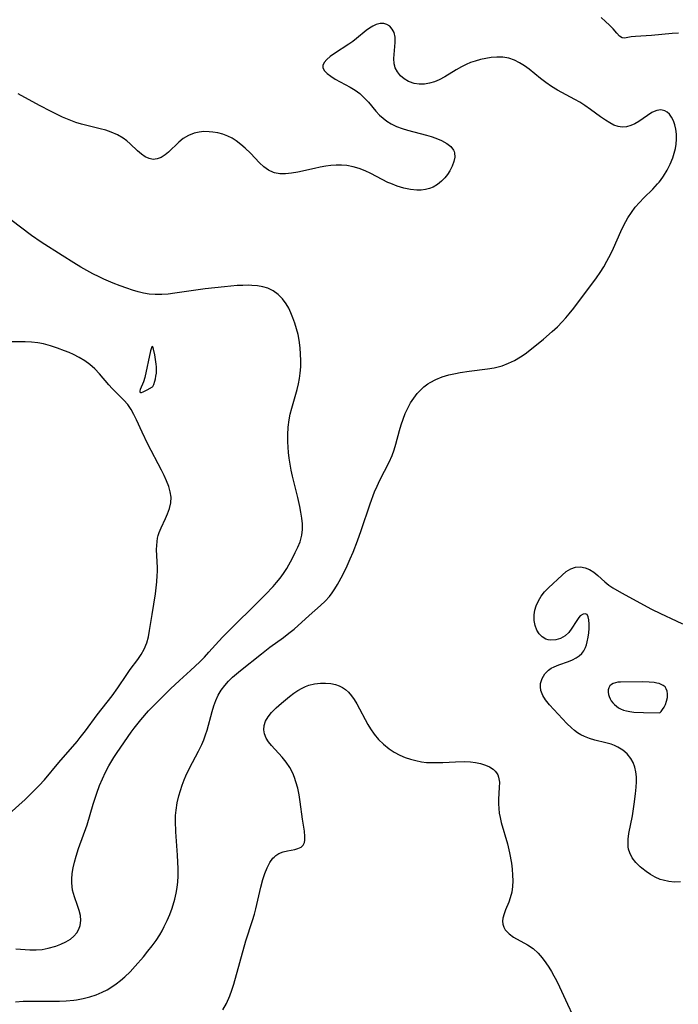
# Model space of a CAD drawing. Header units: inches. Extents: x 1073367 to 1082519, y 1569854 to 1574957.
# Tile 62 of 256: x 1075465 to 1075633, y 1572804 to 1573056. Entities that reach past the tile are written whole.
import ezdxf

# ---------------------------------------------------------------- set-up
doc = ezdxf.new("R2010")
doc.units = ezdxf.units.IN
doc.header["$MEASUREMENT"] = 0
doc.layers.add('CGG_CurvaNivelLidar_v1', color=7, linetype='Continuous', lineweight=30, true_color=0x008008)

msp = doc.modelspace()

# ---------------------------------------------------------------- linework, layer by layer
at = {"layer": 'CGG_CurvaNivelLidar_v1'}
for points in [[(1075633.2583, 1573052.3624, 67.5), (1075631.6839, 1573052.2511, 67.5), (1075626.3448, 1573051.7499, 67.5), (1075622.215, 1573051.5015, 67.5), (1075621.1134, 1573051.3719, 67.5), (1075619.4675, 1573051.0785, 67.5), (1075618.8051, 1573051.1709, 67.5), (1075618.1403, 1573051.6191, 67.5), (1075617.4517, 1573052.3532, 67.5), (1075616.5108, 1573053.4364, 67.5), (1075615.6062, 1573054.3687, 67.5), (1075614.5758, 1573055.3344, 67.5), (1075613.4483, 1573056.3204, 67.5)], [(1075463.4726, 1572804.2653, 68), (1075465.3787, 1572804.379, 68), (1075467.3094, 1572804.4263, 68), (1075474.7092, 1572804.4183, 68), (1075476.4169, 1572804.4863, 68), (1075478.4279, 1572804.6756, 68), (1075479.0841, 1572804.7712, 68), (1075480.7866, 1572805.0975, 68), (1075482.4589, 1572805.5286, 68), (1075484.0931, 1572806.0655, 68), (1075485.6781, 1572806.7169, 68), (1075486.925, 1572807.3414, 68), (1075488.1264, 1572808.0499, 68), (1075489.2708, 1572808.8343, 68), (1075490.369, 1572809.6898, 68), (1075491.4232, 1572810.6075, 68), (1075492.7921, 1572811.9424, 68), (1075494.1017, 1572813.3497, 68), (1075496.2108, 1572815.8003, 68), (1075497.3515, 1572817.1809, 68), (1075498.457, 1572818.5845, 68), (1075499.4551, 1572819.9576, 68), (1075500.3771, 1572821.3767, 68), (1075500.9904, 1572822.4449, 68), (1075501.5602, 1572823.5378, 68), (1075502.2862, 1572825.0725, 68), (1075502.9469, 1572826.6366, 68), (1075503.538, 1572828.2262, 68), (1075504.242, 1572830.5269, 68), (1075504.5983, 1572832.0374, 68), (1075504.8598, 1572833.5651, 68), (1075505.0078, 1572835.007, 68), (1075505.077, 1572836.461, 68), (1075505.0791, 1572838.2902, 68), (1075504.9173, 1572841.7881, 68), (1075504.5008, 1572847.7409, 68), (1075504.4226, 1572850.5429, 68), (1075504.455, 1572851.953, 68), (1075504.5668, 1572853.3498, 68), (1075504.8696, 1572855.2035, 68), (1075505.3128, 1572857.0353, 68), (1075505.7135, 1572858.3991, 68), (1075506.1652, 1572859.7503, 68), (1075506.6664, 1572861.0852, 68), (1075507.1066, 1572862.1461, 68), (1075508.0305, 1572864.1159, 68), (1075510.3571, 1572868.4762, 68), (1075511.1757, 1572870.1842, 68), (1075511.6702, 1572871.3793, 68), (1075512.1125, 1572872.5947, 68), (1075512.5079, 1572873.8251, 68), (1075513.7996, 1572878.5801, 68), (1075514.2348, 1572880.0216, 68), (1075514.7427, 1572881.4199, 68), (1075515.3612, 1572882.7569, 68), (1075516.1363, 1572884.0405, 68), (1075517.0405, 1572885.2506, 68), (1075517.9916, 1572886.3327, 68), (1075519.0235, 1572887.3583, 68), (1075520.0329, 1572888.2537, 68), (1075521.0832, 1572889.1207, 68), (1075526.4869, 1572893.4151, 68), (1075528.6342, 1572895.0468, 68), (1075532.1097, 1572897.5756, 68), (1075533.4771, 1572898.6268, 68), (1075534.7827, 1572899.7354, 68), (1075538.63, 1572903.2357, 68), (1075541.5715, 1572905.7743, 68), (1075542.753, 1572906.8638, 68), (1075543.8391, 1572908.0282, 68), (1075544.5882, 1572909.0013, 68), (1075545.2759, 1572910.0331, 68), (1075545.9238, 1572911.1093, 68), (1075547.282, 1572913.5964, 68), (1075548.429, 1572915.933, 68), (1075549.209, 1572917.6657, 68), (1075549.9499, 1572919.428, 68), (1075551.0751, 1572922.3545, 68), (1075551.9859, 1572924.952, 68), (1075554.2914, 1572931.8059, 68), (1075555.4177, 1572934.8382, 68), (1075556.0468, 1572936.3267, 68), (1075556.774, 1572937.8637, 68), (1075559.1543, 1572942.4879, 68), (1075559.9002, 1572944.1778, 68), (1075560.4213, 1572945.6094, 68), (1075560.8739, 1572947.0701, 68), (1075561.8219, 1572950.5637, 68), (1075562.2548, 1572952.0378, 68), (1075562.7389, 1572953.4906, 68), (1075563.2988, 1572954.9343, 68), (1075563.9357, 1572956.3314, 68), (1075564.6601, 1572957.6674, 68), (1075565.4647, 1572958.9012, 68), (1075566.3598, 1572960.0524, 68), (1075567.3417, 1572961.1102, 68), (1075568.0104, 1572961.7255, 68), (1075569.0206, 1572962.5065, 68), (1075569.633, 1572962.8988, 68), (1075571.1437, 1572963.6805, 68), (1075572.7569, 1572964.3142, 68), (1075574.4458, 1572964.8225, 68), (1075576.1904, 1572965.2185, 68), (1075577.3185, 1572965.4163, 68), (1075579.6823, 1572965.7468, 68), (1075584.3519, 1572966.3345, 68), (1075586.0431, 1572966.6408, 68), (1075587.0724, 1572966.8864, 68), (1075588.0842, 1572967.1824, 68), (1075589.7242, 1572967.7935, 68), (1075591.303, 1572968.5412, 68), (1075592.814, 1572969.4165, 68), (1075594.0284, 1572970.2455, 68), (1075595.2043, 1572971.1375, 68), (1075598.6763, 1572973.9953, 68), (1075600.9481, 1572975.954, 68), (1075602.2538, 1572977.164, 68), (1075603.5072, 1572978.4298, 68), (1075604.4102, 1572979.4352, 68), (1075605.2803, 1572980.4735, 68), (1075606.4285, 1572981.9236, 68), (1075612.2446, 1572989.7066, 68), (1075613.1982, 1572991.0782, 68), (1075614.1057, 1572992.4771, 68), (1075614.9524, 1572993.9102, 68), (1075615.9389, 1572995.8179, 68), (1075616.6005, 1572997.2514, 68), (1075618.4951, 1573001.5818, 68), (1075619.2417, 1573003.13, 68), (1075620.2906, 1573005.0093, 68), (1075621.1995, 1573006.4109, 68), (1075622.1863, 1573007.7491, 68), (1075623.2529, 1573009.0128, 68), (1075624.3641, 1573010.1671, 68), (1075626.6527, 1573012.3948, 68), (1075627.927, 1573013.7571, 68), (1075628.2792, 1573014.1756, 68), (1075628.6209, 1573014.6087, 68), (1075629.4263, 1573015.7465, 68), (1075630.3308, 1573017.2528, 68), (1075631.1189, 1573018.8188, 68), (1075631.7877, 1573020.4217, 68), (1075632.189, 1573021.5955, 68), (1075632.5026, 1573022.7733, 68), (1075632.7069, 1573023.9508, 68), (1075632.7862, 1573025.2398, 68), (1075632.7312, 1573026.506, 68), (1075632.5649, 1573027.731, 68), (1075632.2975, 1573028.9051, 68), (1075631.9472, 1573029.9343, 68), (1075631.4993, 1573030.8498, 68), (1075630.9475, 1573031.6177, 68), (1075630.4048, 1573032.1183, 68), (1075629.7994, 1573032.4766, 68), (1075628.7854, 1573032.7144, 68), (1075627.7185, 1573032.5558, 68), (1075627.0777, 1573032.3176, 68), (1075626.4329, 1573031.9936, 68), (1075625.3443, 1573031.292, 68), (1075623.1033, 1573029.7056, 68), (1075622.0859, 1573029.1222, 68), (1075621.0313, 1573028.6619, 68), (1075619.9539, 1573028.3667, 68), (1075618.8666, 1573028.2856, 68), (1075617.7934, 1573028.4519, 68), (1075616.7218, 1573028.8277, 68), (1075615.6505, 1573029.3658, 68), (1075614.578, 1573030.0266, 68), (1075613.3172, 1573030.9086, 68), (1075610.725, 1573032.8224, 68), (1075609.2606, 1573033.8357, 68), (1075608.0194, 1573034.6353, 68), (1075606.7065, 1573035.4004, 68), (1075602.2669, 1573037.7483, 68), (1075600.73, 1573038.6823, 68), (1075599.2536, 1573039.7086, 68), (1075597.942, 1573040.7346, 68), (1075595.0119, 1573043.1249, 68), (1075593.795, 1573044.0022, 68), (1075592.5404, 1573044.7777, 68), (1075591.2426, 1573045.4185, 68), (1075589.769, 1573045.9247, 68), (1075588.2515, 1573046.2011, 68), (1075586.7708, 1573046.2385, 68), (1075585.2664, 1573046.1071, 68), (1075583.9001, 1573045.8905, 68), (1075582.5295, 1573045.5906, 68), (1075581.1676, 1573045.205, 68), (1075580.0263, 1573044.8067, 68), (1075578.9071, 1573044.3461, 68), (1075577.668, 1573043.746, 68), (1075576.3143, 1573042.9714, 68), (1075573.444, 1573041.2063, 68), (1075571.9941, 1573040.4327, 68), (1075570.7439, 1573039.9107, 68), (1075569.4781, 1573039.5317, 68), (1075568.2127, 1573039.3173, 68), (1075566.8712, 1573039.2926, 68), (1075565.5797, 1573039.4721, 68), (1075564.3726, 1573039.8468, 68), (1075564.1223, 1573039.9555, 68), (1075563.0068, 1573040.6122, 68), (1075562.0526, 1573041.4471, 68), (1075561.2833, 1573042.4093, 68), (1075560.7344, 1573043.4571, 68), (1075560.5761, 1573043.9342, 68), (1075560.4639, 1573044.4822, 68), (1075560.3944, 1573045.8225, 68), (1075560.7062, 1573049.9942, 68), (1075560.6605, 1573051.307, 68), (1075560.4034, 1573052.4993, 68), (1075559.9481, 1573053.403, 68), (1075559.3, 1573054.119, 68), (1075558.5814, 1573054.5672, 68), (1075557.7644, 1573054.8008, 68), (1075556.8301, 1573054.7922, 68), (1075555.8544, 1573054.5474, 68), (1075554.9761, 1573054.1572, 68), (1075554.1029, 1573053.6359, 68), (1075553.2451, 1573053.0115, 68), (1075550.8119, 1573050.9453, 68), (1075549.8537, 1573050.216, 68), (1075548.8491, 1573049.5193, 68), (1075545.1753, 1573047.1763, 68), (1075544.0877, 1573046.3973, 68), (1075543.1748, 1573045.6141, 68), (1075542.5053, 1573044.8314, 68), (1075542.1638, 1573044.0534, 68), (1075542.1404, 1573043.7868, 68), (1075542.1655, 1573043.5504, 68), (1075542.5287, 1573042.7774, 68), (1075543.2392, 1573042.0253, 68), (1075544.2073, 1573041.2951, 68), (1075545.3609, 1573040.5885, 68), (1075549.1746, 1573038.5431, 68), (1075550.4413, 1573037.7585, 68), (1075551.6396, 1573036.871, 68), (1075552.7872, 1573035.8132, 68), (1075553.8503, 1573034.6603, 68), (1075555.7521, 1573032.4019, 68), (1075556.6881, 1573031.3856, 68), (1075557.5925, 1573030.5576, 68), (1075558.5746, 1573029.8056, 68), (1075559.6296, 1573029.1398, 68), (1075561.0189, 1573028.4501, 68), (1075562.4872, 1573027.8912, 68), (1075563.8685, 1573027.4793, 68), (1075568.7118, 1573026.2358, 68), (1075569.9401, 1573025.8711, 68), (1075571.1194, 1573025.4675, 68), (1075572.5931, 1573024.8464, 68), (1075573.8912, 1573024.1268, 68), (1075574.9475, 1573023.2975, 68), (1075575.6762, 1573022.3398, 68), (1075575.8019, 1573022.0593, 68), (1075575.9137, 1573021.6908, 68), (1075575.9801, 1573020.6199, 68), (1075575.7598, 1573019.4765, 68), (1075575.3154, 1573018.295, 68), (1075574.6942, 1573017.1089, 68), (1075574.0854, 1573016.1716, 68), (1075573.3869, 1573015.2777, 68), (1075572.5972, 1573014.4537, 68), (1075571.5581, 1573013.6155, 68), (1075570.4052, 1573012.9401, 68), (1075569.4782, 1573012.5611, 68), (1075568.5042, 1573012.2998, 68), (1075567.3891, 1573012.154, 68), (1075566.2403, 1573012.1407, 68), (1075564.58, 1573012.3128, 68), (1075562.8995, 1573012.6687, 68), (1075561.22, 1573013.1762, 68), (1075559.5608, 1573013.8151, 68), (1075558.838, 1573014.1369, 68), (1075557.3703, 1573014.8614, 68), (1075554.4689, 1573016.3789, 68), (1075552.9995, 1573017.0709, 68), (1075551.4727, 1573017.6631, 68), (1075549.9135, 1573018.1191, 68), (1075548.327, 1573018.4138, 68), (1075546.9769, 1573018.521, 68), (1075545.6157, 1573018.5171, 68), (1075544.2485, 1573018.4238, 68), (1075542.9141, 1573018.2624, 68), (1075541.4661, 1573018.0181, 68), (1075540.0277, 1573017.7231, 68), (1075535.7433, 1573016.7502, 68), (1075534.1599, 1573016.4613, 68), (1075532.626, 1573016.2912, 68), (1075531.1577, 1573016.295, 68), (1075529.7755, 1573016.5389, 68), (1075529.4927, 1573016.63, 68), (1075528.2409, 1573017.2428, 68), (1075527.0697, 1573018.1041, 68), (1075525.9465, 1573019.1368, 68), (1075523.6063, 1573021.5844, 68), (1075522.3155, 1573022.8714, 68), (1075521.1842, 1573023.8609, 68), (1075519.9856, 1573024.7563, 68), (1075518.9164, 1573025.4215, 68), (1075517.8015, 1573025.9834, 68), (1075516.5525, 1573026.4596, 68), (1075515.2702, 1573026.8069, 68), (1075513.971, 1573027.0319, 68), (1075513.0267, 1573027.1198, 68), (1075511.726, 1573027.1379, 68), (1075510.4524, 1573027.0234, 68), (1075509.2231, 1573026.756, 68), (1075507.7471, 1573026.1703, 68), (1075506.3987, 1573025.3442, 68), (1075505.2997, 1573024.4306, 68), (1075502.6218, 1573021.8394, 68), (1075501.7756, 1573021.1523, 68), (1075500.7746, 1573020.534, 68), (1075499.7478, 1573020.1378, 68), (1075498.7144, 1573020.0185, 68), (1075497.6994, 1573020.2145, 68), (1075496.7003, 1573020.6747, 68), (1075495.7213, 1573021.3368, 68), (1075494.6601, 1573022.2389, 68), (1075492.78, 1573023.9997, 68), (1075491.9261, 1573024.7398, 68), (1075491.014, 1573025.4293, 68), (1075489.5579, 1573026.2961, 68), (1075487.9734, 1573027.0018, 68), (1075486.5645, 1573027.4814, 68), (1075485.1059, 1573027.8876, 68), (1075480.383, 1573029.0562, 68), (1075478.8923, 1573029.5078, 68), (1075477.1929, 1573030.137, 68), (1075475.5119, 1573030.8594, 68), (1075472.5488, 1573032.2895, 68), (1075469.6134, 1573033.8366, 68), (1075464.1345, 1573036.8522, 68)], [(1075463.5375, 1572817.8472, 68.5), (1075467.0788, 1572817.5506, 68.5), (1075468.7625, 1572817.5346, 68.5), (1075470.3077, 1572817.6828, 68.5), (1075471.8231, 1572817.9712, 68.5), (1075473.7378, 1572818.5083, 68.5), (1075475.098, 1572819.0007, 68.5), (1075476.3717, 1572819.5838, 68.5), (1075477.5207, 1572820.2859, 68.5), (1075478.4298, 1572821.0585, 68.5), (1075479.1712, 1572821.9484, 68.5), (1075479.6698, 1572822.8345, 68.5), (1075479.9996, 1572823.7901, 68.5), (1075480.1635, 1572825.0414, 68.5), (1075480.0821, 1572826.3348, 68.5), (1075479.7926, 1572827.6337, 68.5), (1075479.3668, 1572828.9357, 68.5), (1075478.5663, 1572831.1017, 68.5), (1075478.2869, 1572831.9795, 68.5), (1075478.0751, 1572832.8565, 68.5), (1075477.9313, 1572833.7589, 68.5), (1075477.8588, 1572834.7213, 68.5), (1075477.8612, 1572835.7008, 68.5), (1075477.9835, 1572837.1383, 68.5), (1075478.2236, 1572838.5924, 68.5), (1075478.5595, 1572840.0556, 68.5), (1075478.9743, 1572841.5214, 68.5), (1075479.6168, 1572843.4796, 68.5), (1075481.7618, 1572849.5473, 68.5), (1075483.3785, 1572854.8831, 68.5), (1075484.2857, 1572857.6582, 68.5), (1075484.9979, 1572859.6344, 68.5), (1075485.7091, 1572861.3932, 68.5), (1075486.5063, 1572863.1068, 68.5), (1075487.3803, 1572864.7241, 68.5), (1075488.6619, 1572866.8324, 68.5), (1075489.4887, 1572868.0868, 68.5), (1075493.0408, 1572873.2743, 68.5), (1075493.8452, 1572874.3568, 68.5), (1075495.5434, 1572876.4622, 68.5), (1075497.5557, 1572878.7339, 68.5), (1075499.4664, 1572880.7239, 68.5), (1075503.1366, 1572884.4156, 68.5), (1075505.4284, 1572886.5511, 68.5), (1075508.2538, 1572889.0898, 68.5), (1075510.624, 1572891.3395, 68.5), (1075511.8291, 1572892.5621, 68.5), (1075512.9989, 1572893.8128, 68.5), (1075515.53, 1572896.6474, 68.5), (1075516.5595, 1572897.738, 68.5), (1075527.4816, 1572908.5954, 68.5), (1075529.4194, 1572910.6098, 68.5), (1075530.3399, 1572911.6543, 68.5), (1075531.2501, 1572912.7797, 68.5), (1075532.0911, 1572913.9412, 68.5), (1075532.9126, 1572915.2388, 68.5), (1075534.3847, 1572917.8961, 68.5), (1075535.1158, 1572919.2914, 68.5), (1075535.7913, 1572920.6871, 68.5), (1075536.3637, 1572922.0976, 68.5), (1075536.8194, 1572923.7405, 68.5), (1075536.9907, 1572925.217, 68.5), (1075536.9722, 1572926.6631, 68.5), (1075536.8197, 1572928.1344, 68.5), (1075536.5745, 1572929.6274, 68.5), (1075536.272, 1572931.1399, 68.5), (1075535.7579, 1572933.4515, 68.5), (1075534.4065, 1572938.9212, 68.5), (1075534.0743, 1572940.4502, 68.5), (1075533.7875, 1572941.9877, 68.5), (1075533.5528, 1572943.5318, 68.5), (1075533.3928, 1572944.9132, 68.5), (1075533.2788, 1572946.2959, 68.5), (1075533.2102, 1572947.6776, 68.5), (1075533.1941, 1572949.4861, 68.5), (1075533.2913, 1572951.408, 68.5), (1075533.5302, 1572953.3111, 68.5), (1075533.8284, 1572954.7898, 68.5), (1075534.1993, 1572956.2577, 68.5), (1075535.5801, 1572961.1205, 68.5), (1075535.9175, 1572962.497, 68.5), (1075536.1913, 1572963.8847, 68.5), (1075536.3786, 1572965.254, 68.5), (1075536.503, 1572966.8805, 68.5), (1075536.5363, 1572968.5155, 68.5), (1075536.4869, 1572970.1528, 68.5), (1075536.3577, 1572971.7859, 68.5), (1075536.1012, 1572973.6758, 68.5), (1075535.8097, 1572975.1507, 68.5), (1075535.4443, 1572976.6011, 68.5), (1075535.0072, 1572978.0335, 68.5), (1075534.5119, 1572979.4292, 68.5), (1075534.0057, 1572980.6817, 68.5), (1075533.4424, 1572981.882, 68.5), (1075532.8044, 1572983.0126, 68.5), (1075531.8627, 1572984.3138, 68.5), (1075530.7585, 1572985.4325, 68.5), (1075529.4803, 1572986.3312, 68.5), (1075528.0536, 1572986.9962, 68.5), (1075526.7601, 1572987.3718, 68.5), (1075525.3988, 1572987.6074, 68.5), (1075523.986, 1572987.7316, 68.5), (1075523.0643, 1572987.7635, 68.5), (1075521.6355, 1572987.7562, 68.5), (1075520.1847, 1572987.694, 68.5), (1075516.9639, 1572987.4191, 68.5), (1075512.0593, 1572986.8319, 68.5), (1075504.2977, 1572985.7406, 68.5), (1075502.5851, 1572985.5375, 68.5), (1075500.8862, 1572985.411, 68.5), (1075499.2016, 1572985.4041, 68.5), (1075497.7185, 1572985.534, 68.5), (1075496.2692, 1572985.7832, 68.5), (1075494.8293, 1572986.1268, 68.5), (1075493.3964, 1572986.5434, 68.5), (1075491.9686, 1572987.015, 68.5), (1075490.2292, 1572987.6471, 68.5), (1075488.4973, 1572988.329, 68.5), (1075486.0656, 1572989.3735, 68.5), (1075484.864, 1572989.9361, 68.5), (1075483.2895, 1572990.7299, 68.5), (1075480.1947, 1572992.4417, 68.5), (1075478.43, 1572993.4855, 68.5), (1075475.3899, 1572995.3661, 68.5), (1075469.9952, 1572998.8256, 68.5), (1075467.5683, 1573000.5173, 68.5), (1075462.2662, 1573004.5307, 68.5)], [(1075461.8647, 1572852.3948, 69), (1075465.8881, 1572856.0638, 69), (1075468.1784, 1572858.2493, 69), (1075469.5351, 1572859.6585, 69), (1075470.8398, 1572861.1156, 69), (1075474.5377, 1572865.5126, 69), (1075479.2093, 1572870.8922, 69), (1075480.0444, 1572871.9188, 69), (1075481.3925, 1572873.6721, 69), (1075484.4076, 1572877.7934, 69), (1075488.2238, 1572882.6316, 69), (1075489.6864, 1572884.6531, 69), (1075491.9547, 1572888.1195, 69), (1075492.7998, 1572889.3504, 69), (1075494.7464, 1572891.9112, 69), (1075495.6535, 1572893.1938, 69), (1075496.4253, 1572894.542, 69), (1075497.0803, 1572896.2246, 69), (1075497.4797, 1572897.7497, 69), (1075497.7854, 1572899.3359, 69), (1075498.4118, 1572903.4698, 69), (1075499.2709, 1572908.7699, 69), (1075499.6526, 1572911.7993, 69), (1075499.7742, 1572913.437, 69), (1075499.8035, 1572914.4289, 69), (1075499.799, 1572915.4135, 69), (1075499.6008, 1572920.0694, 69), (1075499.6211, 1572921.1372, 69), (1075499.7127, 1572922.1849, 69), (1075499.8494, 1572922.9923, 69), (1075500.0193, 1572923.6779, 69), (1075500.2553, 1572924.4123, 69), (1075500.7435, 1572925.6311, 69), (1075501.8609, 1572928.0241, 69), (1075502.3864, 1572929.2263, 69), (1075502.878, 1572930.6321, 69), (1075503.1961, 1572932.0568, 69), (1075503.2803, 1572933.4906, 69), (1075503.0958, 1572934.8787, 69), (1075502.6981, 1572936.2726, 69), (1075502.1498, 1572937.6789, 69), (1075501.5209, 1572939.0621, 69), (1075500.8282, 1572940.4612, 69), (1075497.3579, 1572947.1085, 69), (1075495.8669, 1572950.1912, 69), (1075494.4798, 1572953.2717, 69), (1075493.7914, 1572954.6627, 69), (1075493.0374, 1572955.9883, 69), (1075492.1891, 1572957.2237, 69), (1075491.2222, 1572958.3599, 69), (1075488.236, 1572961.367, 69), (1075487.3924, 1572962.2772, 69), (1075484.9405, 1572965.1084, 69), (1075483.7633, 1572966.3343, 69), (1075482.4932, 1572967.4685, 69), (1075481.1781, 1572968.4263, 69), (1075479.7719, 1572969.2774, 69), (1075478.2958, 1572970.0367, 69), (1075477.1735, 1572970.5441, 69), (1075476.03, 1572971.0161, 69), (1075474.2393, 1572971.6862, 69), (1075472.4227, 1572972.2759, 69), (1075470.5856, 1572972.7615, 69), (1075469.1622, 1572973.0428, 69), (1075467.5298, 1572973.2398, 69), (1075465.9172, 1572973.3128, 69), (1075461.4149, 1572973.3104, 69)], [(1075633.7948, 1572834.9399, 67.5), (1075632.2733, 1572834.9106, 67.5), (1075630.7697, 1572835.0473, 67.5), (1075629.3079, 1572835.3695, 67.5), (1075628.5765, 1572835.6158, 67.5), (1075627.3128, 1572836.1699, 67.5), (1075626.1013, 1572836.844, 67.5), (1075624.9492, 1572837.6135, 67.5), (1075623.8679, 1572838.4597, 67.5), (1075623.4204, 1572838.8513, 67.5), (1075622.338, 1572839.9411, 67.5), (1075621.4341, 1572841.1187, 67.5), (1075620.7686, 1572842.3949, 67.5), (1075620.4898, 1572843.3105, 67.5), (1075620.3808, 1572843.9697, 67.5), (1075620.338, 1572844.5786, 67.5), (1075620.3919, 1572845.9323, 67.5), (1075620.5882, 1572847.3329, 67.5), (1075621.4469, 1572851.8841, 67.5), (1075621.9152, 1572854.8526, 67.5), (1075622.267, 1572857.4782, 67.5), (1075622.4275, 1572859.2209, 67.5), (1075622.4941, 1572860.5539, 67.5), (1075622.4835, 1572861.8537, 67.5), (1075622.3645, 1572863.111, 67.5), (1075622.0945, 1572864.3601, 67.5), (1075621.6681, 1572865.5328, 67.5), (1075621.0783, 1572866.6075, 67.5), (1075620.1539, 1572867.7368, 67.5), (1075619.0282, 1572868.6956, 67.5), (1075617.7411, 1572869.4801, 67.5), (1075616.8841, 1572869.8724, 67.5), (1075615.9882, 1572870.2035, 67.5), (1075614.6359, 1572870.6, 67.5), (1075611.8557, 1572871.3043, 67.5), (1075610.504, 1572871.717, 67.5), (1075609.1929, 1572872.2258, 67.5), (1075608.2917, 1572872.6667, 67.5), (1075607.4338, 1572873.178, 67.5), (1075606.6073, 1572873.7756, 67.5), (1075605.825, 1572874.4358, 67.5), (1075604.6727, 1572875.5496, 67.5), (1075600.2062, 1572880.3433, 67.5), (1075599.2229, 1572881.5524, 67.5), (1075598.5108, 1572882.6789, 67.5), (1075598.0189, 1572884.0053, 67.5), (1075597.9057, 1572884.8864, 67.5), (1075597.9547, 1572885.7629, 67.5), (1075598.3286, 1572887.056, 67.5), (1075599.02, 1572888.2308, 67.5), (1075599.9943, 1572889.2195, 67.5), (1075600.6881, 1572889.6879, 67.5), (1075601.453, 1572890.0845, 67.5), (1075602.6336, 1572890.5649, 67.5), (1075605.0976, 1572891.4214, 67.5), (1075606.1248, 1572891.8359, 67.5), (1075607.0809, 1572892.324, 67.5), (1075607.8366, 1572892.8402, 67.5), (1075608.4816, 1572893.4526, 67.5), (1075608.9998, 1572894.175, 67.5), (1075609.4067, 1572894.9865, 67.5), (1075609.679, 1572895.7152, 67.5), (1075609.898, 1572896.4777, 67.5), (1075610.1298, 1572897.6171, 67.5), (1075610.2758, 1572898.7659, 67.5), (1075610.3498, 1572899.8875, 67.5), (1075610.3611, 1572900.9432, 67.5), (1075610.2932, 1572902.0772, 67.5), (1075610.1339, 1572902.89, 67.5), (1075609.8329, 1572903.4322, 67.5), (1075609.3796, 1572903.6408, 67.5), (1075608.8246, 1572903.5581, 67.5), (1075608.1048, 1572903.0815, 67.5), (1075607.7616, 1572902.6965, 67.5), (1075607.0306, 1572901.6469, 67.5), (1075605.9278, 1572899.9166, 67.5), (1075605.1533, 1572898.8664, 67.5), (1075604.2393, 1572897.9755, 67.5), (1075603.086, 1572897.3194, 67.5), (1075601.8098, 1572896.9572, 67.5), (1075600.5116, 1572896.8885, 67.5), (1075599.8717, 1572896.9752, 67.5), (1075599.2632, 1572897.1606, 67.5), (1075598.3561, 1572897.7014, 67.5), (1075597.5798, 1572898.4901, 67.5), (1075596.9568, 1572899.4714, 67.5), (1075596.5186, 1572900.6012, 67.5), (1075596.2872, 1572901.9479, 67.5), (1075596.3038, 1572903.3665, 67.5), (1075596.4912, 1572904.5184, 67.5), (1075596.8256, 1572905.6562, 67.5), (1075597.3848, 1572906.9266, 67.5), (1075598.1004, 1572908.1216, 67.5), (1075598.9468, 1572909.2147, 67.5), (1075599.9468, 1572910.2409, 67.5), (1075603.4398, 1572913.5309, 67.5), (1075604.5202, 1572914.4531, 67.5), (1075605.6527, 1572915.1613, 67.5), (1075606.886, 1572915.5542, 67.5), (1075608.1846, 1572915.6196, 67.5), (1075609.3299, 1572915.4058, 67.5), (1075610.4432, 1572914.9561, 67.5), (1075611.551, 1572914.2578, 67.5), (1075612.6159, 1572913.3987, 67.5), (1075614.441, 1572911.7759, 67.5), (1075615.4233, 1572910.9869, 67.5), (1075616.4548, 1572910.2827, 67.5), (1075618.6992, 1572908.9804, 67.5), (1075626.3615, 1572904.8219, 67.5), (1075628.6718, 1572903.6675, 67.5), (1075632.6704, 1572901.8452, 67.5), (1075634.2884, 1572901.04, 67.5)], [(1075516.5378, 1572802.1787, 67.5), (1075517.4813, 1572803.8524, 67.5), (1075518.3134, 1572805.7367, 67.5), (1075518.8574, 1572807.2448, 67.5), (1075519.3453, 1572808.7876, 67.5), (1075522.4738, 1572819.8459, 67.5), (1075524.1876, 1572825.096, 67.5), (1075524.6888, 1572826.7353, 67.5), (1075525.0347, 1572828.0596, 67.5), (1075526.3098, 1572833.5727, 67.5), (1075526.8181, 1572835.5418, 67.5), (1075527.31, 1572837.108, 67.5), (1075527.8863, 1572838.5691, 67.5), (1075528.5662, 1572839.8862, 67.5), (1075529.375, 1572841.0096, 67.5), (1075529.6764, 1572841.328, 67.5), (1075530.1206, 1572841.7143, 67.5), (1075530.8734, 1572842.1965, 67.5), (1075531.9758, 1572842.6365, 67.5), (1075533.126, 1572842.9146, 67.5), (1075534.9747, 1572843.2649, 67.5), (1075535.8051, 1572843.4989, 67.5), (1075536.5991, 1572843.8916, 67.5), (1075537.1397, 1572844.4061, 67.5), (1075537.4621, 1572845.0438, 67.5), (1075537.5878, 1572845.669, 67.5), (1075537.5992, 1572846.5933, 67.5), (1075537.4462, 1572847.9344, 67.5), (1075536.9372, 1572851.0032, 67.5), (1075536.3741, 1572855.5019, 67.5), (1075536.0881, 1572857.2263, 67.5), (1075535.7247, 1572858.9444, 67.5), (1075535.2661, 1572860.6321, 67.5), (1075534.8977, 1572861.7184, 67.5), (1075534.4616, 1572862.7717, 67.5), (1075533.6777, 1572864.2485, 67.5), (1075532.7547, 1572865.6354, 67.5), (1075531.7306, 1572866.929, 67.5), (1075529.0451, 1572869.8653, 67.5), (1075528.2778, 1572870.8196, 67.5), (1075527.6572, 1572871.8014, 67.5), (1075527.2276, 1572872.8538, 67.5), (1075527.048, 1572873.9349, 67.5), (1075527.1506, 1572875.0413, 67.5), (1075527.5192, 1572876.1282, 67.5), (1075528.176, 1572877.2525, 67.5), (1075529.0424, 1572878.3322, 67.5), (1075530.2407, 1572879.5485, 67.5), (1075531.562, 1572880.7454, 67.5), (1075533.6218, 1572882.4835, 67.5), (1075534.7045, 1572883.2954, 67.5), (1075535.7615, 1572883.99, 67.5), (1075536.8581, 1572884.597, 67.5), (1075537.7205, 1572884.9881, 67.5), (1075538.6009, 1572885.3123, 67.5), (1075540.0639, 1572885.6917, 67.5), (1075541.5328, 1572885.8816, 67.5), (1075542.8872, 1572885.8855, 67.5), (1075544.2009, 1572885.7443, 67.5), (1075545.4509, 1572885.4803, 67.5), (1075546.3643, 1572885.1912, 67.5), (1075547.2176, 1572884.7938, 67.5), (1075548.0125, 1572884.2485, 67.5), (1075548.7433, 1572883.5708, 67.5), (1075549.5102, 1572882.6572, 67.5), (1075550.2052, 1572881.6482, 67.5), (1075550.8598, 1572880.5577, 67.5), (1075553.6892, 1572875.294, 67.5), (1075554.3646, 1572874.1838, 67.5), (1075555.345, 1572872.7819, 67.5), (1075556.4351, 1572871.4722, 67.5), (1075557.7167, 1572870.2066, 67.5), (1075559.116, 1572869.0797, 67.5), (1075560.4782, 1572868.1871, 67.5), (1075561.9174, 1572867.4227, 67.5), (1075563.2361, 1572866.8614, 67.5), (1075564.5964, 1572866.3972, 67.5), (1075565.9891, 1572866.0263, 67.5), (1075567.4065, 1572865.7494, 67.5), (1075568.7093, 1572865.5845, 67.5), (1075569.6701, 1572865.5203, 67.5), (1075571.2997, 1572865.4999, 67.5), (1075572.9351, 1572865.5533, 67.5), (1075576.1882, 1572865.7284, 67.5), (1075578.5761, 1572865.7736, 67.5), (1075579.9629, 1572865.7067, 67.5), (1075581.2981, 1572865.5469, 67.5), (1075582.5914, 1572865.274, 67.5), (1075583.7914, 1572864.8932, 67.5), (1075584.8729, 1572864.4066, 67.5), (1075585.804, 1572863.8108, 67.5), (1075586.3457, 1572863.3218, 67.5), (1075586.6796, 1572862.9097, 67.5), (1075586.9713, 1572862.4022, 67.5), (1075587.187, 1572861.8099, 67.5), (1075587.3781, 1572860.5044, 67.5), (1075587.3633, 1572859.1464, 67.5), (1075587.1651, 1572856.1718, 67.5), (1075587.1504, 1572854.9598, 67.5), (1075587.2149, 1572853.7238, 67.5), (1075587.3559, 1572852.5891, 67.5), (1075587.5688, 1572851.4478, 67.5), (1075587.8809, 1572850.1524, 67.5), (1075589.4359, 1572844.7194, 67.5), (1075589.984, 1572842.3913, 67.5), (1075590.4521, 1572839.7958, 67.5), (1075590.6535, 1572838.2255, 67.5), (1075590.7803, 1572836.672, 67.5), (1075590.8178, 1572835.2243, 67.5), (1075590.755, 1572833.8103, 67.5), (1075590.5464, 1572832.3, 67.5), (1075590.1906, 1572830.8671, 67.5), (1075589.8125, 1572829.7986, 67.5), (1075588.9749, 1572827.7961, 67.5), (1075588.5781, 1572826.7386, 67.5), (1075588.3036, 1572825.7117, 67.5), (1075588.2113, 1572824.8944, 67.5), (1075588.273, 1572824.1101, 67.5), (1075588.5049, 1572823.3847, 67.5), (1075588.8929, 1572822.7067, 67.5), (1075589.3419, 1572822.1588, 67.5), (1075589.8791, 1572821.6519, 67.5), (1075591.0394, 1572820.8248, 67.5), (1075594.6298, 1572818.8386, 67.5), (1075596.0097, 1572817.8616, 67.5), (1075597.2987, 1572816.6912, 67.5), (1075598.3177, 1572815.5313, 67.5), (1075599.2646, 1572814.2639, 67.5), (1075600.0316, 1572813.1175, 67.5), (1075600.7077, 1572812.0126, 67.5), (1075601.3555, 1572810.873, 67.5), (1075601.9796, 1572809.7059, 67.5), (1075602.8092, 1572808.0515, 67.5), (1075604.8109, 1572803.6778, 67.5), (1075606.1184, 1572800.9274, 67.5)]]:
    msp.add_polyline3d(points, dxfattribs=at)
for points in [[(1075498.5, 1572961.7214, 69), (1075498.6311, 1572961.8799, 69), (1075498.8578, 1572962.3772, 69), (1075499.1442, 1572963.2388, 69), (1075499.2987, 1572963.835, 69), (1075499.4263, 1572964.4819, 69), (1075499.5228, 1572965.2775, 69), (1075499.562, 1572966.0807, 69), (1075499.5513, 1572966.8555, 69), (1075499.4997, 1572967.5651, 69), (1075499.1322, 1572969.9617, 69), (1075498.8199, 1572971.4422, 69), (1075498.7122, 1572971.7963, 69), (1075498.6022, 1572972.0347, 69), (1075498.4895, 1572972.1165, 69), (1075498.3763, 1572972.0141, 69), (1075498.2605, 1572971.7642, 69), (1075498.0241, 1572970.9713, 69), (1075496.5329, 1572964.135, 69), (1075496.196, 1572963.0457, 69), (1075495.4154, 1572961.1009, 69), (1075495.2913, 1572960.7188, 69), (1075495.2856, 1572960.434, 69), (1075495.4306, 1572960.2869, 69), (1075495.7419, 1572960.3009, 69), (1075496.1778, 1572960.4462, 69), (1075497.21, 1572960.9571, 69)], [(1075628.5, 1572878.2559, 67.5), (1075628.6019, 1572878.3283, 67.5), (1075628.85, 1572878.6152, 67.5), (1075629.1894, 1572879.079, 67.5), (1075629.5655, 1572879.6874, 67.5), (1075629.9228, 1572880.4098, 67.5), (1075630.2301, 1572881.2852, 67.5), (1075630.4177, 1572882.2045, 67.5), (1075630.4596, 1572883.1087, 67.5), (1075630.3649, 1572883.8229, 67.5), (1075630.1479, 1572884.4433, 67.5), (1075629.8106, 1572884.9325, 67.5), (1075629.3697, 1572885.27, 67.5), (1075628.8565, 1572885.5302, 67.5), (1075628.2905, 1572885.7342, 67.5), (1075627.6918, 1572885.8889, 67.5), (1075627.0646, 1572886.0054, 67.5), (1075625.7531, 1572886.1471, 67.5), (1075624.0704, 1572886.1952, 67.5), (1075618.4023, 1572886.1327, 67.5), (1075617.7342, 1572886.0762, 67.5), (1075617.112, 1572885.9719, 67.5), (1075616.5526, 1572885.8006, 67.5), (1075616.078, 1572885.5385, 67.5), (1075615.6981, 1572885.1521, 67.5), (1075615.4299, 1572884.6713, 67.5), (1075615.2723, 1572884.1251, 67.5), (1075615.2335, 1572883.5382, 67.5), (1075615.3106, 1572882.9814, 67.5), (1075615.4825, 1572882.4198, 67.5), (1075615.7354, 1572881.8647, 67.5), (1075616.0611, 1572881.3275, 67.5), (1075616.4404, 1572880.8355, 67.5), (1075616.8734, 1572880.3756, 67.5), (1075617.3523, 1572879.9533, 67.5), (1075617.8725, 1572879.5763, 67.5), (1075618.4325, 1572879.2557, 67.5), (1075619.1529, 1572878.9579, 67.5), (1075619.9201, 1572878.7377, 67.5), (1075620.817, 1572878.5729, 67.5), (1075621.8448, 1572878.4524, 67.5), (1075624.2747, 1572878.3091, 67.5)]]:
    msp.add_polyline3d(points, close=True, dxfattribs=at)

doc.saveas('drawing.dxf')
